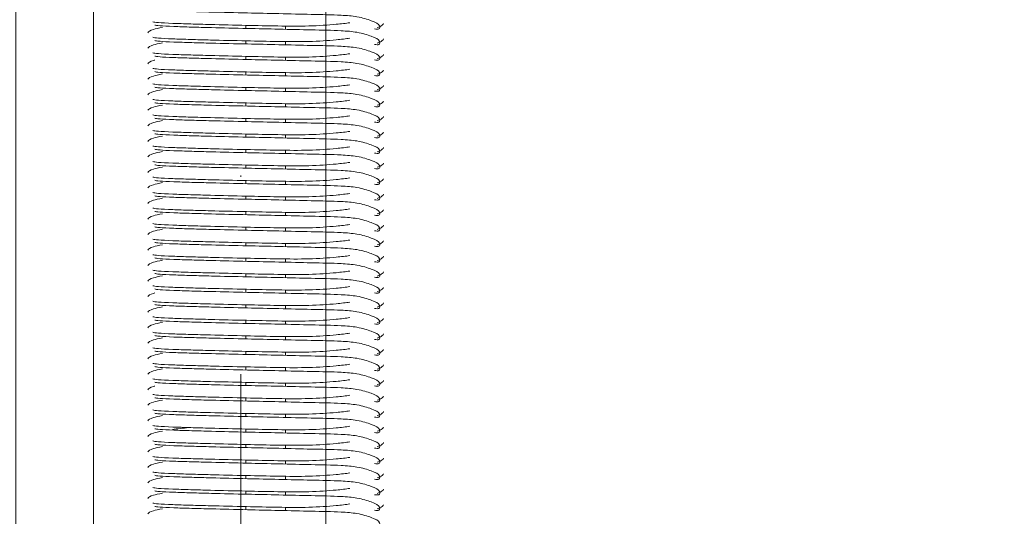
# Model space of a CAD drawing. Header units: millimetres. Extents: x 16720 to 74016, y 25810 to 81213.
# Tile 56 of 256: x 32332 to 32396, y 30620 to 30652. Entities that reach past the tile are written whole.
import ezdxf
from ezdxf import colors
from ezdxf.entities.mleader import LeaderData, LeaderLine
from ezdxf.math import Vec2, Vec3

# ---------------------------------------------------------------- set-up
doc = ezdxf.new("R2010")
doc.units = ezdxf.units.MM
doc.linetypes.add('DASHDOTX2', pattern=[50.8, 25.4, -12.7, 0, -12.7])
for name, color, linetype, lineweight in [('_OPISY', 110, 'Continuous', 9), ('_OŚ', 165, 'DASHDOTX2', 9), ('_STOLARKA', 150, 'Continuous', 18), ('_WIDOKOWE', 252, 'Continuous', 9), ('_WYMIAR', 151, 'Continuous', 9), ('_WYPOSAŻENIE', 157, 'Continuous', 5)]:
    doc.layers.add(name, color=color, linetype=linetype, lineweight=lineweight)
doc.styles.add('ROMANS', font='romans.shx', dxfattribs={"width": 0.8, "height": 17})

# ---------------------------------------------------------------- blocks, each defined once
blk = doc.blocks.new('rampa załadunkowa')
at = {"layer": '_WIDOKOWE'}
for points in [[(-100, 0), (100, 0), (100, -40), (-100, -40)], [(100, -40), (-100, -40), (-100, -285), (100, -285)]]:
    blk.add_lwpolyline(points, close=True, dxfattribs=at)
blk = doc.blocks.new('brama 3m')
at = {"layer": '_STOLARKA'}
blk.add_lwpolyline([(150, -5), (-150, -5), (-150, 0), (150, 0)], close=True, dxfattribs=at)
at = {"layer": '_WYPOSAŻENIE', "linetype": 'Continuous'}
for p, q in [((63.069, -14.83), (63.269, -14.83)), ((64.069, -14.83), (64.269, -14.83)), ((65.069, -14.83), (65.269, -14.83)), ((66.069, -14.83), (66.269, -14.83)), ((67.069, -14.83), (67.269, -14.83)), ((68.069, -14.83), (68.269, -14.83)), ((69.069, -14.83), (69.269, -14.83)), ((70.069, -14.83), (70.269, -14.83)), ((71.069, -14.83), (71.269, -14.83)), ((72.069, -14.83), (72.269, -14.83)), ((73.069, -14.83), (73.269, -14.83)), ((74.069, -14.83), (74.269, -14.83)), ((75.069, -14.83), (75.269, -14.83)), ((76.069, -14.83), (76.269, -14.83)), ((77.069, -14.83), (77.269, -14.83)), ((78.069, -14.83), (78.269, -14.83)), ((79.069, -14.83), (79.269, -14.83)), ((80.069, -14.83), (80.269, -14.83)), ((81.069, -14.83), (81.269, -14.83)), ((82.069, -14.83), (82.269, -14.83)), ((83.069, -14.83), (83.269, -14.83)), ((84.069, -14.83), (84.269, -14.83)), ((85.069, -14.83), (85.269, -14.83)), ((86.069, -14.83), (86.269, -14.83)), ((87.069, -14.83), (87.269, -14.83)), ((88.069, -14.83), (88.269, -14.83)), ((89.069, -14.83), (89.269, -14.83)), ((90.069, -14.83), (90.269, -14.83)), ((91.069, -14.83), (91.269, -14.83)), ((92.069, -14.83), (92.269, -14.83)), ((93.069, -14.83), (93.269, -14.83)), ((94.069, -14.83), (94.269, -14.83)), ((63.228, -17.37), (63.013, -17.37)), ((64.228, -17.37), (64.013, -17.37)), ((65.228, -17.37), (65.013, -17.37)), ((66.228, -17.37), (66.013, -17.37)), ((67.228, -17.37), (67.013, -17.37)), ((68.228, -17.37), (68.013, -17.37)), ((69.228, -17.37), (69.013, -17.37)), ((70.228, -17.37), (70.013, -17.37)), ((71.228, -17.37), (71.013, -17.37)), ((72.228, -17.37), (72.013, -17.37)), ((73.228, -17.37), (73.013, -17.37)), ((74.228, -17.37), (74.013, -17.37)), ((75.228, -17.37), (75.013, -17.37)), ((76.228, -17.37), (76.013, -17.37)), ((77.228, -17.37), (77.013, -17.37)), ((78.228, -17.37), (78.013, -17.37)), ((79.228, -17.37), (79.013, -17.37)), ((80.228, -17.37), (80.013, -17.37)), ((81.228, -17.37), (81.013, -17.37)), ((82.228, -17.37), (82.013, -17.37)), ((83.228, -17.37), (83.013, -17.37)), ((84.228, -17.37), (84.013, -17.37)), ((85.228, -17.37), (85.013, -17.37)), ((86.228, -17.37), (86.013, -17.37)), ((87.228, -17.37), (87.013, -17.37)), ((88.228, -17.37), (88.013, -17.37)), ((89.228, -17.37), (89.013, -17.37)), ((90.228, -17.37), (90.013, -17.37)), ((91.228, -17.37), (91.013, -17.37)), ((92.228, -17.37), (92.013, -17.37)), ((93.228, -17.37), (93.013, -17.37)), ((94.228, -17.37), (94.013, -17.37))]:
    blk.add_line(p, q, dxfattribs=at)
for points, knots in [([(62.794, -8.512), (62.869, -8.57), (62.974, -8.679), (63.091, -9.205), (63.135, -9.447)], [0, 0, 0, 0, 0.1038127, 0.1660918, 0.1660918, 0.1660918, 0.1660918]), ([(63.44, -21.526), (63.399, -21.259), (63.314, -20.497), (63.204, -18.965), (63.223, -16.938), (63.271, -14.705), (63.317, -12.773), (63.36, -11.185), (63.398, -9.993), (63.447, -9.053), (63.477, -8.909), (63.496, -8.839)], [0.2044578, 0.2044578, 0.2044578, 0.2044578, 0.2654214, 0.3635229, 0.4584069, 0.5482707, 0.6585292, 0.7285227, 0.8078598, 0.8993998, 1, 1, 1, 1]), ([(63.794, -8.512), (63.869, -8.57), (63.974, -8.679), (64.091, -9.205), (64.135, -9.447)], [0, 0, 0, 0, 0.1038127, 0.1660918, 0.1660918, 0.1660918, 0.1660918]), ([(64.44, -21.526), (64.399, -21.259), (64.314, -20.497), (64.204, -18.965), (64.223, -16.938), (64.271, -14.705), (64.317, -12.773), (64.36, -11.185), (64.398, -9.993), (64.447, -9.053), (64.477, -8.909), (64.496, -8.839)], [0.2044578, 0.2044578, 0.2044578, 0.2044578, 0.2654214, 0.3635229, 0.4584069, 0.5482707, 0.6585292, 0.7285227, 0.8078598, 0.8993998, 1, 1, 1, 1]), ([(64.794, -8.512), (64.869, -8.57), (64.974, -8.679), (65.091, -9.205), (65.135, -9.447)], [0, 0, 0, 0, 0.1038127, 0.1660918, 0.1660918, 0.1660918, 0.1660918]), ([(65.44, -21.526), (65.399, -21.259), (65.314, -20.497), (65.204, -18.965), (65.223, -16.938), (65.271, -14.705), (65.317, -12.773), (65.36, -11.185), (65.398, -9.993), (65.447, -9.053), (65.477, -8.909), (65.496, -8.839)], [0.2044578, 0.2044578, 0.2044578, 0.2044578, 0.2654214, 0.3635229, 0.4584069, 0.5482707, 0.6585292, 0.7285227, 0.8078598, 0.8993998, 1, 1, 1, 1]), ([(65.794, -8.512), (65.869, -8.57), (65.974, -8.679), (66.091, -9.205), (66.135, -9.447)], [0, 0, 0, 0, 0.1038127, 0.1660918, 0.1660918, 0.1660918, 0.1660918]), ([(66.44, -21.526), (66.399, -21.259), (66.314, -20.497), (66.204, -18.965), (66.223, -16.938), (66.271, -14.705), (66.317, -12.773), (66.36, -11.185), (66.398, -9.993), (66.447, -9.053), (66.477, -8.909), (66.496, -8.839)], [0.2044578, 0.2044578, 0.2044578, 0.2044578, 0.2654214, 0.3635229, 0.4584069, 0.5482707, 0.6585292, 0.7285227, 0.8078598, 0.8993998, 1, 1, 1, 1]), ([(66.794, -8.512), (66.869, -8.57), (66.974, -8.679), (67.091, -9.205), (67.135, -9.447)], [0, 0, 0, 0, 0.1038127, 0.1660918, 0.1660918, 0.1660918, 0.1660918]), ([(67.44, -21.526), (67.399, -21.259), (67.314, -20.497), (67.204, -18.965), (67.223, -16.938), (67.271, -14.705), (67.317, -12.773), (67.36, -11.185), (67.398, -9.993), (67.447, -9.053), (67.477, -8.909), (67.496, -8.839)], [0.2044578, 0.2044578, 0.2044578, 0.2044578, 0.2654214, 0.3635229, 0.4584069, 0.5482707, 0.6585292, 0.7285227, 0.8078598, 0.8993998, 1, 1, 1, 1]), ([(67.794, -8.512), (67.869, -8.57), (67.974, -8.679), (68.091, -9.205), (68.135, -9.447)], [0, 0, 0, 0, 0.1038127, 0.1660918, 0.1660918, 0.1660918, 0.1660918]), ([(68.44, -21.526), (68.399, -21.259), (68.314, -20.497), (68.204, -18.965), (68.223, -16.938), (68.271, -14.705), (68.317, -12.773), (68.36, -11.185), (68.398, -9.993), (68.447, -9.053), (68.477, -8.909), (68.496, -8.839)], [0.2044578, 0.2044578, 0.2044578, 0.2044578, 0.2654214, 0.3635229, 0.4584069, 0.5482707, 0.6585292, 0.7285227, 0.8078598, 0.8993998, 1, 1, 1, 1]), ([(68.794, -8.512), (68.869, -8.57), (68.974, -8.679), (69.091, -9.205), (69.135, -9.447)], [0, 0, 0, 0, 0.1038127, 0.1660918, 0.1660918, 0.1660918, 0.1660918]), ([(69.44, -21.526), (69.399, -21.259), (69.314, -20.497), (69.204, -18.965), (69.223, -16.938), (69.271, -14.705), (69.317, -12.773), (69.36, -11.185), (69.398, -9.993), (69.447, -9.053), (69.477, -8.909), (69.496, -8.839)], [0.2044578, 0.2044578, 0.2044578, 0.2044578, 0.2654214, 0.3635229, 0.4584069, 0.5482707, 0.6585292, 0.7285227, 0.8078598, 0.8993998, 1, 1, 1, 1]), ([(69.794, -8.512), (69.869, -8.57), (69.974, -8.679), (70.091, -9.205), (70.135, -9.447)], [0, 0, 0, 0, 0.1038127, 0.1660918, 0.1660918, 0.1660918, 0.1660918]), ([(70.44, -21.526), (70.399, -21.259), (70.314, -20.497), (70.204, -18.965), (70.223, -16.938), (70.271, -14.705), (70.317, -12.773), (70.36, -11.185), (70.398, -9.993), (70.447, -9.053), (70.477, -8.909), (70.496, -8.839)], [0.2044578, 0.2044578, 0.2044578, 0.2044578, 0.2654214, 0.3635229, 0.4584069, 0.5482707, 0.6585292, 0.7285227, 0.8078598, 0.8993998, 1, 1, 1, 1]), ([(70.794, -8.512), (70.869, -8.57), (70.943, -8.647), (71.023, -8.932), (71.033, -8.967)], [0, 0, 0, 0, 0.1038127, 0.1172107, 0.1172107, 0.1172107, 0.1172107]), ([(71.44, -21.526), (71.399, -21.259), (71.314, -20.497), (71.204, -18.965), (71.223, -16.938), (71.271, -14.705), (71.317, -12.773), (71.36, -11.185), (71.398, -9.993), (71.447, -9.053), (71.477, -8.909), (71.496, -8.839)], [0.2044578, 0.2044578, 0.2044578, 0.2044578, 0.2654214, 0.3635229, 0.4584069, 0.5482707, 0.6585292, 0.7285227, 0.8078598, 0.8993998, 1, 1, 1, 1]), ([(71.794, -8.512), (71.869, -8.57), (71.974, -8.679), (72.091, -9.205), (72.135, -9.447)], [0, 0, 0, 0, 0.1038127, 0.1660918, 0.1660918, 0.1660918, 0.1660918]), ([(72.44, -21.526), (72.399, -21.259), (72.314, -20.497), (72.204, -18.965), (72.223, -16.938), (72.271, -14.705), (72.317, -12.773), (72.36, -11.185), (72.398, -9.993), (72.447, -9.053), (72.477, -8.909), (72.496, -8.839)], [0.2044578, 0.2044578, 0.2044578, 0.2044578, 0.2654214, 0.3635229, 0.4584069, 0.5482707, 0.6585292, 0.7285227, 0.8078598, 0.8993998, 1, 1, 1, 1]), ([(72.794, -8.512), (72.869, -8.57), (72.974, -8.679), (73.091, -9.205), (73.135, -9.447)], [0, 0, 0, 0, 0.1038127, 0.1660918, 0.1660918, 0.1660918, 0.1660918]), ([(73.44, -21.526), (73.399, -21.259), (73.314, -20.497), (73.204, -18.965), (73.223, -16.938), (73.271, -14.705), (73.317, -12.773), (73.36, -11.185), (73.398, -9.993), (73.447, -9.053), (73.477, -8.909), (73.496, -8.839)], [0.2044578, 0.2044578, 0.2044578, 0.2044578, 0.2654214, 0.3635229, 0.4584069, 0.5482707, 0.6585292, 0.7285227, 0.8078598, 0.8993998, 1, 1, 1, 1]), ([(73.794, -8.512), (73.869, -8.57), (73.974, -8.679), (74.091, -9.205), (74.135, -9.447)], [0, 0, 0, 0, 0.1038127, 0.1660918, 0.1660918, 0.1660918, 0.1660918]), ([(74.44, -21.526), (74.399, -21.259), (74.314, -20.497), (74.204, -18.965), (74.223, -16.938), (74.271, -14.705), (74.317, -12.773), (74.36, -11.185), (74.398, -9.993), (74.447, -9.053), (74.477, -8.909), (74.496, -8.839)], [0.2044578, 0.2044578, 0.2044578, 0.2044578, 0.2654214, 0.3635229, 0.4584069, 0.5482707, 0.6585292, 0.7285227, 0.8078598, 0.8993998, 1, 1, 1, 1]), ([(74.794, -8.512), (74.869, -8.57), (74.974, -8.679), (75.091, -9.205), (75.135, -9.447)], [0, 0, 0, 0, 0.1038127, 0.1660918, 0.1660918, 0.1660918, 0.1660918]), ([(75.44, -21.526), (75.399, -21.259), (75.314, -20.497), (75.204, -18.965), (75.223, -16.938), (75.271, -14.705), (75.317, -12.773), (75.36, -11.185), (75.398, -9.993), (75.447, -9.053), (75.477, -8.909), (75.496, -8.839)], [0.2044578, 0.2044578, 0.2044578, 0.2044578, 0.2654214, 0.3635229, 0.4584069, 0.5482707, 0.6585292, 0.7285227, 0.8078598, 0.8993998, 1, 1, 1, 1]), ([(75.794, -8.512), (75.869, -8.57), (75.974, -8.679), (76.091, -9.205), (76.135, -9.447)], [0, 0, 0, 0, 0.1038127, 0.1660918, 0.1660918, 0.1660918, 0.1660918]), ([(76.44, -21.526), (76.399, -21.259), (76.314, -20.497), (76.204, -18.965), (76.223, -16.938), (76.271, -14.705), (76.317, -12.773), (76.36, -11.185), (76.398, -9.993), (76.447, -9.053), (76.477, -8.909), (76.496, -8.839)], [0.2044578, 0.2044578, 0.2044578, 0.2044578, 0.2654214, 0.3635229, 0.4584069, 0.5482707, 0.6585292, 0.7285227, 0.8078598, 0.8993998, 1, 1, 1, 1]), ([(76.794, -8.512), (76.869, -8.57), (76.943, -8.647), (77.023, -8.932), (77.033, -8.967)], [0, 0, 0, 0, 0.1038127, 0.1172107, 0.1172107, 0.1172107, 0.1172107]), ([(77.44, -21.526), (77.399, -21.259), (77.314, -20.497), (77.204, -18.965), (77.223, -16.938), (77.271, -14.705), (77.317, -12.773), (77.36, -11.185), (77.398, -9.993), (77.447, -9.053), (77.477, -8.909), (77.496, -8.839)], [0.2044578, 0.2044578, 0.2044578, 0.2044578, 0.2654214, 0.3635229, 0.4584069, 0.5482707, 0.6585292, 0.7285227, 0.8078598, 0.8993998, 1, 1, 1, 1]), ([(77.794, -8.512), (77.869, -8.57), (77.974, -8.679), (78.091, -9.205), (78.135, -9.447)], [0, 0, 0, 0, 0.1038127, 0.1660918, 0.1660918, 0.1660918, 0.1660918]), ([(78.44, -21.526), (78.399, -21.259), (78.314, -20.497), (78.204, -18.965), (78.223, -16.938), (78.271, -14.705), (78.317, -12.773), (78.36, -11.185), (78.398, -9.993), (78.447, -9.053), (78.477, -8.909), (78.496, -8.839)], [0.2044578, 0.2044578, 0.2044578, 0.2044578, 0.2654214, 0.3635229, 0.4584069, 0.5482707, 0.6585292, 0.7285227, 0.8078598, 0.8993998, 1, 1, 1, 1]), ([(78.794, -8.512), (78.869, -8.57), (78.974, -8.679), (79.091, -9.205), (79.135, -9.447)], [0, 0, 0, 0, 0.1038127, 0.1660918, 0.1660918, 0.1660918, 0.1660918]), ([(79.44, -21.526), (79.399, -21.259), (79.314, -20.497), (79.204, -18.965), (79.223, -16.938), (79.271, -14.705), (79.317, -12.773), (79.36, -11.185), (79.398, -9.993), (79.447, -9.053), (79.477, -8.909), (79.496, -8.839)], [0.2044578, 0.2044578, 0.2044578, 0.2044578, 0.2654214, 0.3635229, 0.4584069, 0.5482707, 0.6585292, 0.7285227, 0.8078598, 0.8993998, 1, 1, 1, 1]), ([(79.794, -8.512), (79.869, -8.57), (79.974, -8.679), (80.091, -9.205), (80.135, -9.447)], [0, 0, 0, 0, 0.1038127, 0.1660918, 0.1660918, 0.1660918, 0.1660918]), ([(80.44, -21.526), (80.399, -21.259), (80.314, -20.497), (80.204, -18.965), (80.223, -16.938), (80.271, -14.705), (80.317, -12.773), (80.36, -11.185), (80.398, -9.993), (80.447, -9.053), (80.477, -8.909), (80.496, -8.839)], [0.2044578, 0.2044578, 0.2044578, 0.2044578, 0.2654214, 0.3635229, 0.4584069, 0.5482707, 0.6585292, 0.7285227, 0.8078598, 0.8993998, 1, 1, 1, 1]), ([(80.794, -8.512), (80.869, -8.57), (80.974, -8.679), (81.091, -9.205), (81.135, -9.447)], [0, 0, 0, 0, 0.1038127, 0.1660918, 0.1660918, 0.1660918, 0.1660918]), ([(81.44, -21.526), (81.399, -21.259), (81.314, -20.497), (81.204, -18.965), (81.223, -16.938), (81.271, -14.705), (81.317, -12.773), (81.36, -11.185), (81.398, -9.993), (81.447, -9.053), (81.477, -8.909), (81.496, -8.839)], [0.2044578, 0.2044578, 0.2044578, 0.2044578, 0.2654214, 0.3635229, 0.4584069, 0.5482707, 0.6585292, 0.7285227, 0.8078598, 0.8993998, 1, 1, 1, 1]), ([(81.794, -8.512), (81.869, -8.57), (81.974, -8.679), (82.091, -9.205), (82.135, -9.447)], [0, 0, 0, 0, 0.1038127, 0.1660918, 0.1660918, 0.1660918, 0.1660918]), ([(82.44, -21.526), (82.399, -21.259), (82.314, -20.497), (82.204, -18.965), (82.223, -16.938), (82.271, -14.705), (82.317, -12.773), (82.36, -11.185), (82.398, -9.993), (82.447, -9.053), (82.477, -8.909), (82.496, -8.839)], [0.2044578, 0.2044578, 0.2044578, 0.2044578, 0.2654214, 0.3635229, 0.4584069, 0.5482707, 0.6585292, 0.7285227, 0.8078598, 0.8993998, 1, 1, 1, 1]), ([(82.794, -8.512), (82.869, -8.57), (82.974, -8.679), (83.091, -9.205), (83.135, -9.447)], [0, 0, 0, 0, 0.1038127, 0.1660918, 0.1660918, 0.1660918, 0.1660918]), ([(83.44, -21.526), (83.399, -21.259), (83.314, -20.497), (83.204, -18.965), (83.223, -16.938), (83.271, -14.705), (83.317, -12.773), (83.36, -11.185), (83.398, -9.993), (83.447, -9.053), (83.477, -8.909), (83.496, -8.839)], [0.2044578, 0.2044578, 0.2044578, 0.2044578, 0.2654214, 0.3635229, 0.4584069, 0.5482707, 0.6585292, 0.7285227, 0.8078598, 0.8993998, 1, 1, 1, 1]), ([(83.794, -8.512), (83.869, -8.57), (83.974, -8.679), (84.091, -9.205), (84.135, -9.447)], [0, 0, 0, 0, 0.1038127, 0.1660918, 0.1660918, 0.1660918, 0.1660918]), ([(84.44, -21.526), (84.399, -21.259), (84.314, -20.497), (84.204, -18.965), (84.223, -16.938), (84.271, -14.705), (84.317, -12.773), (84.36, -11.185), (84.398, -9.993), (84.447, -9.053), (84.477, -8.909), (84.496, -8.839)], [0.2044578, 0.2044578, 0.2044578, 0.2044578, 0.2654214, 0.3635229, 0.4584069, 0.5482707, 0.6585292, 0.7285227, 0.8078598, 0.8993998, 1, 1, 1, 1]), ([(84.794, -8.512), (84.869, -8.57), (84.974, -8.679), (85.091, -9.205), (85.135, -9.447)], [0, 0, 0, 0, 0.1038127, 0.1660918, 0.1660918, 0.1660918, 0.1660918]), ([(85.44, -21.526), (85.399, -21.259), (85.314, -20.497), (85.204, -18.965), (85.223, -16.938), (85.271, -14.705), (85.317, -12.773), (85.36, -11.185), (85.398, -9.993), (85.447, -9.053), (85.477, -8.909), (85.496, -8.839)], [0.2044578, 0.2044578, 0.2044578, 0.2044578, 0.2654214, 0.3635229, 0.4584069, 0.5482707, 0.6585292, 0.7285227, 0.8078598, 0.8993998, 1, 1, 1, 1]), ([(85.794, -8.512), (85.869, -8.57), (85.974, -8.679), (86.091, -9.205), (86.135, -9.447)], [0, 0, 0, 0, 0.1038127, 0.1660918, 0.1660918, 0.1660918, 0.1660918]), ([(86.44, -21.526), (86.399, -21.259), (86.314, -20.497), (86.204, -18.965), (86.223, -16.938), (86.271, -14.705), (86.317, -12.773), (86.36, -11.185), (86.398, -9.993), (86.447, -9.053), (86.477, -8.909), (86.496, -8.839)], [0.2044578, 0.2044578, 0.2044578, 0.2044578, 0.2654214, 0.3635229, 0.4584069, 0.5482707, 0.6585292, 0.7285227, 0.8078598, 0.8993998, 1, 1, 1, 1]), ([(86.794, -8.512), (86.869, -8.57), (86.974, -8.679), (87.091, -9.205), (87.135, -9.447)], [0, 0, 0, 0, 0.1038127, 0.1660918, 0.1660918, 0.1660918, 0.1660918]), ([(87.44, -21.526), (87.399, -21.259), (87.314, -20.497), (87.204, -18.965), (87.223, -16.938), (87.271, -14.705), (87.317, -12.773), (87.36, -11.185), (87.398, -9.993), (87.447, -9.053), (87.477, -8.909), (87.496, -8.839)], [0.2044578, 0.2044578, 0.2044578, 0.2044578, 0.2654214, 0.3635229, 0.4584069, 0.5482707, 0.6585292, 0.7285227, 0.8078598, 0.8993998, 1, 1, 1, 1]), ([(87.794, -8.512), (87.869, -8.57), (87.974, -8.679), (88.091, -9.205), (88.135, -9.447)], [0, 0, 0, 0, 0.1038127, 0.1660918, 0.1660918, 0.1660918, 0.1660918]), ([(88.44, -21.526), (88.399, -21.259), (88.314, -20.497), (88.204, -18.965), (88.223, -16.938), (88.271, -14.705), (88.317, -12.773), (88.36, -11.185), (88.398, -9.993), (88.447, -9.053), (88.477, -8.909), (88.496, -8.839)], [0.2044578, 0.2044578, 0.2044578, 0.2044578, 0.2654214, 0.3635229, 0.4584069, 0.5482707, 0.6585292, 0.7285227, 0.8078598, 0.8993998, 1, 1, 1, 1]), ([(88.794, -8.512), (88.869, -8.57), (88.974, -8.679), (89.091, -9.205), (89.135, -9.447)], [0, 0, 0, 0, 0.1038127, 0.1660918, 0.1660918, 0.1660918, 0.1660918]), ([(89.44, -21.526), (89.399, -21.259), (89.314, -20.497), (89.204, -18.965), (89.223, -16.938), (89.271, -14.705), (89.317, -12.773), (89.36, -11.185), (89.398, -9.993), (89.447, -9.053), (89.477, -8.909), (89.496, -8.839)], [0.2044578, 0.2044578, 0.2044578, 0.2044578, 0.2654214, 0.3635229, 0.4584069, 0.5482707, 0.6585292, 0.7285227, 0.8078598, 0.8993998, 1, 1, 1, 1]), ([(89.794, -8.512), (89.869, -8.57), (89.974, -8.679), (90.091, -9.205), (90.135, -9.447)], [0, 0, 0, 0, 0.1038127, 0.1660918, 0.1660918, 0.1660918, 0.1660918]), ([(90.44, -21.526), (90.399, -21.259), (90.314, -20.497), (90.204, -18.965), (90.223, -16.938), (90.271, -14.705), (90.317, -12.773), (90.36, -11.185), (90.398, -9.993), (90.447, -9.053), (90.477, -8.909), (90.496, -8.839)], [0.2044578, 0.2044578, 0.2044578, 0.2044578, 0.2654214, 0.3635229, 0.4584069, 0.5482707, 0.6585292, 0.7285227, 0.8078598, 0.8993998, 1, 1, 1, 1]), ([(90.794, -8.512), (90.869, -8.57), (90.974, -8.679), (91.091, -9.205), (91.135, -9.447)], [0, 0, 0, 0, 0.1038127, 0.1660918, 0.1660918, 0.1660918, 0.1660918]), ([(91.44, -21.526), (91.399, -21.259), (91.314, -20.497), (91.204, -18.965), (91.223, -16.938), (91.271, -14.705), (91.317, -12.773), (91.36, -11.185), (91.398, -9.993), (91.447, -9.053), (91.477, -8.909), (91.496, -8.839)], [0.2044578, 0.2044578, 0.2044578, 0.2044578, 0.2654214, 0.3635229, 0.4584069, 0.5482707, 0.6585292, 0.7285227, 0.8078598, 0.8993998, 1, 1, 1, 1]), ([(91.794, -8.512), (91.869, -8.57), (91.943, -8.647), (92.023, -8.932), (92.033, -8.967)], [0, 0, 0, 0, 0.1038127, 0.1172107, 0.1172107, 0.1172107, 0.1172107]), ([(92.44, -21.526), (92.399, -21.259), (92.314, -20.497), (92.204, -18.965), (92.223, -16.938), (92.271, -14.705), (92.317, -12.773), (92.36, -11.185), (92.398, -9.993), (92.447, -9.053), (92.477, -8.909), (92.496, -8.839)], [0.2044578, 0.2044578, 0.2044578, 0.2044578, 0.2654214, 0.3635229, 0.4584069, 0.5482707, 0.6585292, 0.7285227, 0.8078598, 0.8993998, 1, 1, 1, 1]), ([(92.794, -8.512), (92.869, -8.57), (92.974, -8.679), (93.091, -9.205), (93.135, -9.447)], [0, 0, 0, 0, 0.1038127, 0.1660918, 0.1660918, 0.1660918, 0.1660918]), ([(93.44, -21.526), (93.399, -21.259), (93.314, -20.497), (93.204, -18.965), (93.223, -16.938), (93.271, -14.705), (93.317, -12.773), (93.36, -11.185), (93.398, -9.993), (93.447, -9.053), (93.477, -8.909), (93.496, -8.839)], [0.2044578, 0.2044578, 0.2044578, 0.2044578, 0.2654214, 0.3635229, 0.4584069, 0.5482707, 0.6585292, 0.7285227, 0.8078598, 0.8993998, 1, 1, 1, 1]), ([(93.794, -8.512), (93.869, -8.57), (93.974, -8.679), (94.091, -9.205), (94.135, -9.447)], [0, 0, 0, 0, 0.1038127, 0.1660918, 0.1660918, 0.1660918, 0.1660918]), ([(94.44, -21.526), (94.399, -21.259), (94.314, -20.497), (94.204, -18.965), (94.223, -16.938), (94.271, -14.705), (94.317, -12.773), (94.36, -11.185), (94.398, -9.993), (94.447, -9.053), (94.477, -8.909), (94.496, -8.839)], [0.2044578, 0.2044578, 0.2044578, 0.2044578, 0.2654214, 0.3635229, 0.4584069, 0.5482707, 0.6585292, 0.7285227, 0.8078598, 0.8993998, 1, 1, 1, 1]), ([(63.286, -8.963), (63.269, -9.02), (63.242, -9.148), (63.195, -10.063), (63.158, -11.243), (63.116, -12.824), (63.069, -14.767), (63.024, -17.005), (62.968, -19.127), (62.947, -20.722), (62.843, -22.077), (62.548, -23.004), (62.321, -23.495), (61.986, -23.44), (62.02, -23.237), (62.038, -23.112)], [0.0012472, 0.0012472, 0.0012472, 0.0012472, 0.0974026, 0.1862933, 0.2634889, 0.3317397, 0.4390534, 0.5275024, 0.6217193, 0.7212039, 0.7786993, 0.8456033, 0.9199707, 0.9597928, 1, 1, 1, 1]), ([(64.286, -8.963), (64.269, -9.02), (64.242, -9.148), (64.195, -10.063), (64.158, -11.243), (64.116, -12.824), (64.069, -14.767), (64.024, -17.005), (63.968, -19.127), (63.947, -20.722), (63.843, -22.077), (63.548, -23.004), (63.321, -23.495), (62.986, -23.44), (63.02, -23.237), (63.038, -23.112)], [0.0012472, 0.0012472, 0.0012472, 0.0012472, 0.0974026, 0.1862933, 0.2634889, 0.3317397, 0.4390534, 0.5275024, 0.6217193, 0.7212039, 0.7786993, 0.8456033, 0.9199707, 0.9597928, 1, 1, 1, 1]), ([(65.286, -8.963), (65.269, -9.02), (65.242, -9.148), (65.195, -10.063), (65.158, -11.243), (65.116, -12.824), (65.069, -14.767), (65.024, -17.005), (64.968, -19.127), (64.947, -20.722), (64.843, -22.077), (64.548, -23.004), (64.321, -23.495), (63.986, -23.44), (64.02, -23.237), (64.038, -23.112)], [0.0012472, 0.0012472, 0.0012472, 0.0012472, 0.0974026, 0.1862933, 0.2634889, 0.3317397, 0.4390534, 0.5275024, 0.6217193, 0.7212039, 0.7786993, 0.8456033, 0.9199707, 0.9597928, 1, 1, 1, 1]), ([(66.286, -8.963), (66.269, -9.02), (66.242, -9.148), (66.195, -10.063), (66.158, -11.243), (66.116, -12.824), (66.069, -14.767), (66.024, -17.005), (65.968, -19.127), (65.947, -20.722), (65.843, -22.077), (65.548, -23.004), (65.321, -23.495), (64.986, -23.44), (65.02, -23.237), (65.038, -23.112)], [0.0012472, 0.0012472, 0.0012472, 0.0012472, 0.0974026, 0.1862933, 0.2634889, 0.3317397, 0.4390534, 0.5275024, 0.6217193, 0.7212039, 0.7786993, 0.8456033, 0.9199707, 0.9597928, 1, 1, 1, 1]), ([(67.286, -8.963), (67.269, -9.02), (67.242, -9.148), (67.195, -10.063), (67.158, -11.243), (67.116, -12.824), (67.069, -14.767), (67.024, -17.005), (66.968, -19.127), (66.947, -20.722), (66.843, -22.077), (66.548, -23.004), (66.321, -23.495), (65.986, -23.44), (66.02, -23.237), (66.038, -23.112)], [0.0012472, 0.0012472, 0.0012472, 0.0012472, 0.0974026, 0.1862933, 0.2634889, 0.3317397, 0.4390534, 0.5275024, 0.6217193, 0.7212039, 0.7786993, 0.8456033, 0.9199707, 0.9597928, 1, 1, 1, 1]), ([(68.286, -8.963), (68.269, -9.02), (68.242, -9.148), (68.195, -10.063), (68.158, -11.243), (68.116, -12.824), (68.069, -14.767), (68.024, -17.005), (67.968, -19.127), (67.947, -20.722), (67.843, -22.077), (67.548, -23.004), (67.321, -23.495), (66.986, -23.44), (67.02, -23.237), (67.038, -23.112)], [0.0012472, 0.0012472, 0.0012472, 0.0012472, 0.0974026, 0.1862933, 0.2634889, 0.3317397, 0.4390534, 0.5275024, 0.6217193, 0.7212039, 0.7786993, 0.8456033, 0.9199707, 0.9597928, 1, 1, 1, 1]), ([(69.286, -8.963), (69.269, -9.02), (69.242, -9.148), (69.195, -10.063), (69.158, -11.243), (69.116, -12.824), (69.069, -14.767), (69.024, -17.005), (68.968, -19.127), (68.947, -20.722), (68.843, -22.077), (68.548, -23.004), (68.321, -23.495), (67.986, -23.44), (68.02, -23.237), (68.038, -23.112)], [0.0012472, 0.0012472, 0.0012472, 0.0012472, 0.0974026, 0.1862933, 0.2634889, 0.3317397, 0.4390534, 0.5275024, 0.6217193, 0.7212039, 0.7786993, 0.8456033, 0.9199707, 0.9597928, 1, 1, 1, 1]), ([(70.286, -8.963), (70.269, -9.02), (70.242, -9.148), (70.195, -10.063), (70.158, -11.243), (70.116, -12.824), (70.069, -14.767), (70.024, -17.005), (69.968, -19.127), (69.947, -20.722), (69.843, -22.077), (69.548, -23.004), (69.321, -23.495), (68.986, -23.44), (69.02, -23.237), (69.038, -23.112)], [0.0012472, 0.0012472, 0.0012472, 0.0012472, 0.0974026, 0.1862933, 0.2634889, 0.3317397, 0.4390534, 0.5275024, 0.6217193, 0.7212039, 0.7786993, 0.8456033, 0.9199707, 0.9597928, 1, 1, 1, 1]), ([(71.286, -8.963), (71.269, -9.02), (71.242, -9.148), (71.195, -10.063), (71.158, -11.243), (71.116, -12.824), (71.069, -14.767), (71.024, -17.005), (70.968, -19.127), (70.947, -20.722), (70.843, -22.077), (70.548, -23.004), (70.321, -23.495), (69.986, -23.44), (70.02, -23.237), (70.038, -23.112)], [0.0012472, 0.0012472, 0.0012472, 0.0012472, 0.0974026, 0.1862933, 0.2634889, 0.3317397, 0.4390534, 0.5275024, 0.6217193, 0.7212039, 0.7786993, 0.8456033, 0.9199707, 0.9597928, 1, 1, 1, 1]), ([(72.286, -8.963), (72.269, -9.02), (72.242, -9.148), (72.195, -10.063), (72.158, -11.243), (72.116, -12.824), (72.069, -14.767), (72.024, -17.005), (71.968, -19.127), (71.947, -20.722), (71.843, -22.077), (71.548, -23.004), (71.321, -23.495), (70.986, -23.44), (71.02, -23.237), (71.038, -23.112)], [0.0012472, 0.0012472, 0.0012472, 0.0012472, 0.0974026, 0.1862933, 0.2634889, 0.3317397, 0.4390534, 0.5275024, 0.6217193, 0.7212039, 0.7786993, 0.8456033, 0.9199707, 0.9597928, 1, 1, 1, 1]), ([(73.286, -8.963), (73.269, -9.02), (73.242, -9.148), (73.195, -10.063), (73.158, -11.243), (73.116, -12.824), (73.069, -14.767), (73.024, -17.005), (72.968, -19.127), (72.947, -20.722), (72.843, -22.077), (72.548, -23.004), (72.321, -23.495), (71.986, -23.44), (72.02, -23.237), (72.038, -23.112)], [0.0012472, 0.0012472, 0.0012472, 0.0012472, 0.0974026, 0.1862933, 0.2634889, 0.3317397, 0.4390534, 0.5275024, 0.6217193, 0.7212039, 0.7786993, 0.8456033, 0.9199707, 0.9597928, 1, 1, 1, 1]), ([(74.286, -8.963), (74.269, -9.02), (74.242, -9.148), (74.195, -10.063), (74.158, -11.243), (74.116, -12.824), (74.069, -14.767), (74.024, -17.005), (73.968, -19.127), (73.947, -20.722), (73.843, -22.077), (73.548, -23.004), (73.321, -23.495), (72.986, -23.44), (73.02, -23.237), (73.038, -23.112)], [0.0012472, 0.0012472, 0.0012472, 0.0012472, 0.0974026, 0.1862933, 0.2634889, 0.3317397, 0.4390534, 0.5275024, 0.6217193, 0.7212039, 0.7786993, 0.8456033, 0.9199707, 0.9597928, 1, 1, 1, 1]), ([(75.286, -8.963), (75.269, -9.02), (75.242, -9.148), (75.195, -10.063), (75.158, -11.243), (75.116, -12.824), (75.069, -14.767), (75.024, -17.005), (74.968, -19.127), (74.947, -20.722), (74.843, -22.077), (74.548, -23.004), (74.321, -23.495), (73.986, -23.44), (74.02, -23.237), (74.038, -23.112)], [0.0012472, 0.0012472, 0.0012472, 0.0012472, 0.0974026, 0.1862933, 0.2634889, 0.3317397, 0.4390534, 0.5275024, 0.6217193, 0.7212039, 0.7786993, 0.8456033, 0.9199707, 0.9597928, 1, 1, 1, 1]), ([(76.286, -8.963), (76.269, -9.02), (76.242, -9.148), (76.195, -10.063), (76.158, -11.243), (76.116, -12.824), (76.069, -14.767), (76.024, -17.005), (75.968, -19.127), (75.947, -20.722), (75.843, -22.077), (75.548, -23.004), (75.321, -23.495), (74.986, -23.44), (75.02, -23.237), (75.038, -23.112)], [0.0012472, 0.0012472, 0.0012472, 0.0012472, 0.0974026, 0.1862933, 0.2634889, 0.3317397, 0.4390534, 0.5275024, 0.6217193, 0.7212039, 0.7786993, 0.8456033, 0.9199707, 0.9597928, 1, 1, 1, 1]), ([(77.286, -8.963), (77.269, -9.02), (77.242, -9.148), (77.195, -10.063), (77.158, -11.243), (77.116, -12.824), (77.069, -14.767), (77.024, -17.005), (76.968, -19.127), (76.947, -20.722), (76.843, -22.077), (76.548, -23.004), (76.321, -23.495), (75.986, -23.44), (76.02, -23.237), (76.038, -23.112)], [0.0012472, 0.0012472, 0.0012472, 0.0012472, 0.0974026, 0.1862933, 0.2634889, 0.3317397, 0.4390534, 0.5275024, 0.6217193, 0.7212039, 0.7786993, 0.8456033, 0.9199707, 0.9597928, 1, 1, 1, 1]), ([(78.286, -8.963), (78.269, -9.02), (78.242, -9.148), (78.195, -10.063), (78.158, -11.243), (78.116, -12.824), (78.069, -14.767), (78.024, -17.005), (77.968, -19.127), (77.947, -20.722), (77.843, -22.077), (77.548, -23.004), (77.321, -23.495), (76.986, -23.44), (77.02, -23.237), (77.038, -23.112)], [0.0012472, 0.0012472, 0.0012472, 0.0012472, 0.0974026, 0.1862933, 0.2634889, 0.3317397, 0.4390534, 0.5275024, 0.6217193, 0.7212039, 0.7786993, 0.8456033, 0.9199707, 0.9597928, 1, 1, 1, 1]), ([(79.286, -8.963), (79.269, -9.02), (79.242, -9.148), (79.195, -10.063), (79.158, -11.243), (79.116, -12.824), (79.069, -14.767), (79.024, -17.005), (78.968, -19.127), (78.947, -20.722), (78.843, -22.077), (78.548, -23.004), (78.321, -23.495), (77.986, -23.44), (78.02, -23.237), (78.038, -23.112)], [0.0012472, 0.0012472, 0.0012472, 0.0012472, 0.0974026, 0.1862933, 0.2634889, 0.3317397, 0.4390534, 0.5275024, 0.6217193, 0.7212039, 0.7786993, 0.8456033, 0.9199707, 0.9597928, 1, 1, 1, 1]), ([(80.286, -8.963), (80.269, -9.02), (80.242, -9.148), (80.195, -10.063), (80.158, -11.243), (80.116, -12.824), (80.069, -14.767), (80.024, -17.005), (79.968, -19.127), (79.947, -20.722), (79.843, -22.077), (79.548, -23.004), (79.321, -23.495), (78.986, -23.44), (79.02, -23.237), (79.038, -23.112)], [0.0012472, 0.0012472, 0.0012472, 0.0012472, 0.0974026, 0.1862933, 0.2634889, 0.3317397, 0.4390534, 0.5275024, 0.6217193, 0.7212039, 0.7786993, 0.8456033, 0.9199707, 0.9597928, 1, 1, 1, 1]), ([(81.286, -8.963), (81.269, -9.02), (81.242, -9.148), (81.195, -10.063), (81.158, -11.243), (81.116, -12.824), (81.069, -14.767), (81.024, -17.005), (80.968, -19.127), (80.947, -20.722), (80.843, -22.077), (80.548, -23.004), (80.321, -23.495), (79.986, -23.44), (80.02, -23.237), (80.038, -23.112)], [0.0012472, 0.0012472, 0.0012472, 0.0012472, 0.0974026, 0.1862933, 0.2634889, 0.3317397, 0.4390534, 0.5275024, 0.6217193, 0.7212039, 0.7786993, 0.8456033, 0.9199707, 0.9597928, 1, 1, 1, 1]), ([(82.286, -8.963), (82.269, -9.02), (82.242, -9.148), (82.195, -10.063), (82.158, -11.243), (82.116, -12.824), (82.069, -14.767), (82.024, -17.005), (81.968, -19.127), (81.947, -20.722), (81.843, -22.077), (81.548, -23.004), (81.321, -23.495), (80.986, -23.44), (81.02, -23.237), (81.038, -23.112)], [0.0012472, 0.0012472, 0.0012472, 0.0012472, 0.0974026, 0.1862933, 0.2634889, 0.3317397, 0.4390534, 0.5275024, 0.6217193, 0.7212039, 0.7786993, 0.8456033, 0.9199707, 0.9597928, 1, 1, 1, 1]), ([(83.286, -8.963), (83.269, -9.02), (83.242, -9.148), (83.195, -10.063), (83.158, -11.243), (83.116, -12.824), (83.069, -14.767), (83.024, -17.005), (82.968, -19.127), (82.947, -20.722), (82.843, -22.077), (82.548, -23.004), (82.321, -23.495), (81.986, -23.44), (82.02, -23.237), (82.038, -23.112)], [0.0012472, 0.0012472, 0.0012472, 0.0012472, 0.0974026, 0.1862933, 0.2634889, 0.3317397, 0.4390534, 0.5275024, 0.6217193, 0.7212039, 0.7786993, 0.8456033, 0.9199707, 0.9597928, 1, 1, 1, 1]), ([(84.286, -8.963), (84.269, -9.02), (84.242, -9.148), (84.195, -10.063), (84.158, -11.243), (84.116, -12.824), (84.069, -14.767), (84.024, -17.005), (83.968, -19.127), (83.947, -20.722), (83.843, -22.077), (83.548, -23.004), (83.321, -23.495), (82.986, -23.44), (83.02, -23.237), (83.038, -23.112)], [0.0012472, 0.0012472, 0.0012472, 0.0012472, 0.0974026, 0.1862933, 0.2634889, 0.3317397, 0.4390534, 0.5275024, 0.6217193, 0.7212039, 0.7786993, 0.8456033, 0.9199707, 0.9597928, 1, 1, 1, 1]), ([(85.286, -8.963), (85.269, -9.02), (85.242, -9.148), (85.195, -10.063), (85.158, -11.243), (85.116, -12.824), (85.069, -14.767), (85.024, -17.005), (84.968, -19.127), (84.947, -20.722), (84.843, -22.077), (84.548, -23.004), (84.321, -23.495), (83.986, -23.44), (84.02, -23.237), (84.038, -23.112)], [0.0012472, 0.0012472, 0.0012472, 0.0012472, 0.0974026, 0.1862933, 0.2634889, 0.3317397, 0.4390534, 0.5275024, 0.6217193, 0.7212039, 0.7786993, 0.8456033, 0.9199707, 0.9597928, 1, 1, 1, 1]), ([(86.286, -8.963), (86.269, -9.02), (86.242, -9.148), (86.195, -10.063), (86.158, -11.243), (86.116, -12.824), (86.069, -14.767), (86.024, -17.005), (85.968, -19.127), (85.947, -20.722), (85.843, -22.077), (85.548, -23.004), (85.321, -23.495), (84.986, -23.44), (85.02, -23.237), (85.038, -23.112)], [0.0012472, 0.0012472, 0.0012472, 0.0012472, 0.0974026, 0.1862933, 0.2634889, 0.3317397, 0.4390534, 0.5275024, 0.6217193, 0.7212039, 0.7786993, 0.8456033, 0.9199707, 0.9597928, 1, 1, 1, 1]), ([(87.286, -8.963), (87.269, -9.02), (87.242, -9.148), (87.195, -10.063), (87.158, -11.243), (87.116, -12.824), (87.069, -14.767), (87.024, -17.005), (86.968, -19.127), (86.947, -20.722), (86.843, -22.077), (86.548, -23.004), (86.321, -23.495), (85.986, -23.44), (86.02, -23.237), (86.038, -23.112)], [0.0012472, 0.0012472, 0.0012472, 0.0012472, 0.0974026, 0.1862933, 0.2634889, 0.3317397, 0.4390534, 0.5275024, 0.6217193, 0.7212039, 0.7786993, 0.8456033, 0.9199707, 0.9597928, 1, 1, 1, 1]), ([(88.286, -8.963), (88.269, -9.02), (88.242, -9.148), (88.195, -10.063), (88.158, -11.243), (88.116, -12.824), (88.069, -14.767), (88.024, -17.005), (87.968, -19.127), (87.947, -20.722), (87.843, -22.077), (87.548, -23.004), (87.321, -23.495), (86.986, -23.44), (87.02, -23.237), (87.038, -23.112)], [0.0012472, 0.0012472, 0.0012472, 0.0012472, 0.0974026, 0.1862933, 0.2634889, 0.3317397, 0.4390534, 0.5275024, 0.6217193, 0.7212039, 0.7786993, 0.8456033, 0.9199707, 0.9597928, 1, 1, 1, 1]), ([(89.286, -8.963), (89.269, -9.02), (89.242, -9.148), (89.195, -10.063), (89.158, -11.243), (89.116, -12.824), (89.069, -14.767), (89.024, -17.005), (88.968, -19.127), (88.947, -20.722), (88.843, -22.077), (88.548, -23.004), (88.321, -23.495), (87.986, -23.44), (88.02, -23.237), (88.038, -23.112)], [0.0012472, 0.0012472, 0.0012472, 0.0012472, 0.0974026, 0.1862933, 0.2634889, 0.3317397, 0.4390534, 0.5275024, 0.6217193, 0.7212039, 0.7786993, 0.8456033, 0.9199707, 0.9597928, 1, 1, 1, 1]), ([(90.286, -8.963), (90.269, -9.02), (90.242, -9.148), (90.195, -10.063), (90.158, -11.243), (90.116, -12.824), (90.069, -14.767), (90.024, -17.005), (89.968, -19.127), (89.947, -20.722), (89.843, -22.077), (89.548, -23.004), (89.321, -23.495), (88.986, -23.44), (89.02, -23.237), (89.038, -23.112)], [0.0012472, 0.0012472, 0.0012472, 0.0012472, 0.0974026, 0.1862933, 0.2634889, 0.3317397, 0.4390534, 0.5275024, 0.6217193, 0.7212039, 0.7786993, 0.8456033, 0.9199707, 0.9597928, 1, 1, 1, 1]), ([(91.286, -8.963), (91.269, -9.02), (91.242, -9.148), (91.195, -10.063), (91.158, -11.243), (91.116, -12.824), (91.069, -14.767), (91.024, -17.005), (90.968, -19.127), (90.947, -20.722), (90.843, -22.077), (90.548, -23.004), (90.321, -23.495), (89.986, -23.44), (90.02, -23.237), (90.038, -23.112)], [0.0012472, 0.0012472, 0.0012472, 0.0012472, 0.0974026, 0.1862933, 0.2634889, 0.3317397, 0.4390534, 0.5275024, 0.6217193, 0.7212039, 0.7786993, 0.8456033, 0.9199707, 0.9597928, 1, 1, 1, 1]), ([(92.286, -8.963), (92.269, -9.02), (92.242, -9.148), (92.195, -10.063), (92.158, -11.243), (92.116, -12.824), (92.069, -14.767), (92.024, -17.005), (91.968, -19.127), (91.947, -20.722), (91.843, -22.077), (91.548, -23.004), (91.321, -23.495), (90.986, -23.44), (91.02, -23.237), (91.038, -23.112)], [0.0012472, 0.0012472, 0.0012472, 0.0012472, 0.0974026, 0.1862933, 0.2634889, 0.3317397, 0.4390534, 0.5275024, 0.6217193, 0.7212039, 0.7786993, 0.8456033, 0.9199707, 0.9597928, 1, 1, 1, 1]), ([(93.286, -8.963), (93.269, -9.02), (93.242, -9.148), (93.195, -10.063), (93.158, -11.243), (93.116, -12.824), (93.069, -14.767), (93.024, -17.005), (92.968, -19.127), (92.947, -20.722), (92.843, -22.077), (92.548, -23.004), (92.321, -23.495), (91.986, -23.44), (92.02, -23.237), (92.038, -23.112)], [0.0012472, 0.0012472, 0.0012472, 0.0012472, 0.0974026, 0.1862933, 0.2634889, 0.3317397, 0.4390534, 0.5275024, 0.6217193, 0.7212039, 0.7786993, 0.8456033, 0.9199707, 0.9597928, 1, 1, 1, 1]), ([(94.286, -8.963), (94.269, -9.02), (94.242, -9.148), (94.195, -10.063), (94.158, -11.243), (94.116, -12.824), (94.069, -14.767), (94.024, -17.005), (93.968, -19.127), (93.947, -20.722), (93.843, -22.077), (93.548, -23.004), (93.321, -23.495), (92.986, -23.44), (93.02, -23.237), (93.038, -23.112)], [0.0012472, 0.0012472, 0.0012472, 0.0012472, 0.0974026, 0.1862933, 0.2634889, 0.3317397, 0.4390534, 0.5275024, 0.6217193, 0.7212039, 0.7786993, 0.8456033, 0.9199707, 0.9597928, 1, 1, 1, 1]), ([(95.286, -8.963), (95.269, -9.02), (95.242, -9.148), (95.195, -10.063), (95.158, -11.243), (95.116, -12.824), (95.069, -14.767), (95.024, -17.005), (94.968, -19.127), (94.947, -20.722), (94.843, -22.077), (94.548, -23.004), (94.321, -23.495), (93.986, -23.44), (94.02, -23.237), (94.038, -23.112)], [0.0012472, 0.0012472, 0.0012472, 0.0012472, 0.0974026, 0.1862933, 0.2634889, 0.3317397, 0.4390534, 0.5275024, 0.6217193, 0.7212039, 0.7786993, 0.8456033, 0.9199707, 0.9597928, 1, 1, 1, 1]), ([(68.237, -10.096), (68.28, -10.409), (68.323, -10.784), (68.359, -11.196), (68.361, -11.224)], [0.21518998, 0.21518998, 0.21518998, 0.21518998, 0.27929039, 0.28377405, 0.28377405, 0.28377405, 0.28377405]), ([(63.391, -23.7), (63.314, -23.655), (63.231, -23.591), (63.143, -23.351), (63.123, -23.289)], [0, 0, 0, 0, 0.080015, 0.1035775, 0.1035775, 0.1035775, 0.1035775]), ([(64.391, -23.7), (64.314, -23.655), (64.231, -23.591), (64.143, -23.351), (64.123, -23.289)], [0, 0, 0, 0, 0.080015, 0.1035775, 0.1035775, 0.1035775, 0.1035775]), ([(65.391, -23.7), (65.314, -23.655), (65.231, -23.591), (65.143, -23.351), (65.123, -23.289)], [0, 0, 0, 0, 0.080015, 0.1035775, 0.1035775, 0.1035775, 0.1035775]), ([(66.391, -23.7), (66.314, -23.655), (66.231, -23.591), (66.143, -23.351), (66.123, -23.289)], [0, 0, 0, 0, 0.080015, 0.1035775, 0.1035775, 0.1035775, 0.1035775]), ([(67.391, -23.7), (67.314, -23.655), (67.231, -23.591), (67.143, -23.351), (67.123, -23.289)], [0, 0, 0, 0, 0.080015, 0.1035775, 0.1035775, 0.1035775, 0.1035775]), ([(68.391, -23.7), (68.314, -23.655), (68.231, -23.591), (68.143, -23.351), (68.123, -23.289)], [0, 0, 0, 0, 0.080015, 0.1035775, 0.1035775, 0.1035775, 0.1035775]), ([(69.391, -23.7), (69.314, -23.655), (69.231, -23.591), (69.143, -23.351), (69.123, -23.289)], [0, 0, 0, 0, 0.080015, 0.1035775, 0.1035775, 0.1035775, 0.1035775]), ([(70.391, -23.7), (70.314, -23.655), (70.231, -23.591), (70.143, -23.351), (70.123, -23.289)], [0, 0, 0, 0, 0.080015, 0.1035775, 0.1035775, 0.1035775, 0.1035775]), ([(71.391, -23.7), (71.314, -23.655), (71.231, -23.591), (71.143, -23.351), (71.123, -23.289)], [0, 0, 0, 0, 0.080015, 0.1035775, 0.1035775, 0.1035775, 0.1035775]), ([(72.391, -23.7), (72.314, -23.655), (72.231, -23.591), (72.143, -23.351), (72.123, -23.289)], [0, 0, 0, 0, 0.080015, 0.1035775, 0.1035775, 0.1035775, 0.1035775]), ([(73.391, -23.7), (73.314, -23.655), (73.231, -23.591), (73.143, -23.351), (73.123, -23.289)], [0, 0, 0, 0, 0.080015, 0.1035775, 0.1035775, 0.1035775, 0.1035775]), ([(74.391, -23.7), (74.314, -23.655), (74.231, -23.591), (74.143, -23.351), (74.123, -23.289)], [0, 0, 0, 0, 0.080015, 0.1035775, 0.1035775, 0.1035775, 0.1035775]), ([(75.391, -23.7), (75.314, -23.655), (75.231, -23.591), (75.143, -23.351), (75.123, -23.289)], [0, 0, 0, 0, 0.080015, 0.1035775, 0.1035775, 0.1035775, 0.1035775]), ([(76.391, -23.7), (76.314, -23.655), (76.231, -23.591), (76.143, -23.351), (76.123, -23.289)], [0, 0, 0, 0, 0.080015, 0.1035775, 0.1035775, 0.1035775, 0.1035775]), ([(77.391, -23.7), (77.314, -23.655), (77.231, -23.591), (77.143, -23.351), (77.123, -23.289)], [0, 0, 0, 0, 0.080015, 0.1035775, 0.1035775, 0.1035775, 0.1035775]), ([(78.391, -23.7), (78.314, -23.655), (78.231, -23.591), (78.143, -23.351), (78.123, -23.289)], [0, 0, 0, 0, 0.080015, 0.1035775, 0.1035775, 0.1035775, 0.1035775]), ([(79.391, -23.7), (79.314, -23.655), (79.231, -23.591), (79.143, -23.351), (79.123, -23.289)], [0, 0, 0, 0, 0.080015, 0.1035775, 0.1035775, 0.1035775, 0.1035775]), ([(80.391, -23.7), (80.314, -23.655), (80.231, -23.591), (80.143, -23.351), (80.123, -23.289)], [0, 0, 0, 0, 0.080015, 0.1035775, 0.1035775, 0.1035775, 0.1035775]), ([(81.391, -23.7), (81.314, -23.655), (81.231, -23.591), (81.143, -23.351), (81.123, -23.289)], [0, 0, 0, 0, 0.080015, 0.1035775, 0.1035775, 0.1035775, 0.1035775]), ([(82.391, -23.7), (82.314, -23.655), (82.231, -23.591), (82.143, -23.351), (82.123, -23.289)], [0, 0, 0, 0, 0.080015, 0.1035775, 0.1035775, 0.1035775, 0.1035775]), ([(83.391, -23.7), (83.314, -23.655), (83.231, -23.591), (83.143, -23.351), (83.123, -23.289)], [0, 0, 0, 0, 0.080015, 0.1035775, 0.1035775, 0.1035775, 0.1035775]), ([(84.391, -23.7), (84.314, -23.655), (84.231, -23.591), (84.143, -23.351), (84.123, -23.289)], [0, 0, 0, 0, 0.080015, 0.1035775, 0.1035775, 0.1035775, 0.1035775]), ([(85.391, -23.7), (85.314, -23.655), (85.231, -23.591), (85.143, -23.351), (85.123, -23.289)], [0, 0, 0, 0, 0.080015, 0.1035775, 0.1035775, 0.1035775, 0.1035775]), ([(86.391, -23.7), (86.314, -23.655), (86.231, -23.591), (86.143, -23.351), (86.123, -23.289)], [0, 0, 0, 0, 0.080015, 0.1035775, 0.1035775, 0.1035775, 0.1035775]), ([(87.391, -23.7), (87.314, -23.655), (87.231, -23.591), (87.143, -23.351), (87.123, -23.289)], [0, 0, 0, 0, 0.080015, 0.1035775, 0.1035775, 0.1035775, 0.1035775]), ([(88.391, -23.7), (88.314, -23.655), (88.231, -23.591), (88.143, -23.351), (88.123, -23.289)], [0, 0, 0, 0, 0.080015, 0.1035775, 0.1035775, 0.1035775, 0.1035775]), ([(89.391, -23.7), (89.314, -23.655), (89.231, -23.591), (89.143, -23.351), (89.123, -23.289)], [0, 0, 0, 0, 0.080015, 0.1035775, 0.1035775, 0.1035775, 0.1035775]), ([(90.391, -23.7), (90.314, -23.655), (90.231, -23.591), (90.143, -23.351), (90.123, -23.289)], [0, 0, 0, 0, 0.080015, 0.1035775, 0.1035775, 0.1035775, 0.1035775]), ([(91.391, -23.7), (91.314, -23.655), (91.231, -23.591), (91.143, -23.351), (91.123, -23.289)], [0, 0, 0, 0, 0.080015, 0.1035775, 0.1035775, 0.1035775, 0.1035775]), ([(92.391, -23.7), (92.314, -23.655), (92.231, -23.591), (92.143, -23.351), (92.123, -23.289)], [0, 0, 0, 0, 0.080015, 0.1035775, 0.1035775, 0.1035775, 0.1035775]), ([(93.391, -23.7), (93.314, -23.655), (93.231, -23.591), (93.143, -23.351), (93.123, -23.289)], [0, 0, 0, 0, 0.080015, 0.1035775, 0.1035775, 0.1035775, 0.1035775]), ([(94.391, -23.7), (94.314, -23.655), (94.231, -23.591), (94.143, -23.351), (94.123, -23.289)], [0, 0, 0, 0, 0.080015, 0.1035775, 0.1035775, 0.1035775, 0.1035775])]:
    blk.add_open_spline(points, degree=3, knots=knots, dxfattribs=at)

msp = doc.modelspace()

# ---------------------------------------------------------------- linework, layer by layer
at = {"layer": '_OŚ'}
msp.add_line((32346.709, 29280.425), (32346.709, 33191.238), dxfattribs=at)

# ---------------------------------------------------------------- block references
at = {"layer": '_WYMIAR', "rotation": 90}
for name, p in [('rampa załadunkowa', (32312.19, 30557.425)), ('brama 3m', (32332.209, 30557.425))]:
    msp.add_blockref(name, p, dxfattribs=at)

# ---------------------------------------------------------------- leaders
at = {"layer": '_OPISY'}
ml = msp.add_multileader_mtext('Standard', dxfattribs=at)
ml.set_content('{\\Fsimplex|c238;słupek stalowy do mocowania \\Pbramy przemysłowej }', color=256, style='ROMANS')
ml.set_leader_properties()
ml.build(insert=Vec2(0, 0))
ml.multileader.update_dxf_attribs({"dogleg_length": 4, "arrow_head_size": 6})
ctx = ml.context
ctx.base_point, ctx.char_height, ctx.arrow_head_size, ctx.landing_gap_size, ctx.plane_origin, ctx.plane_x_axis, ctx.plane_y_axis = Vec3(32371.045, 30767.153), 14, 6, 3, Vec3(32845.293, 30415.9), Vec3(1, 0, 0), Vec3(0, 1, 0)
ctx.text_align_type = 2
notes = []
notes.append((ctx, [(1, (1, 1, 0), (32366.471, 30767.153), (1, 0, 0), 4.574, [(0, [(32339.209, 30714.425)], 0, [])])]))
ctx.mtext.insert, ctx.mtext.text_direction, ctx.mtext.flow_direction = Vec3(32374.045, 30776.486), Vec3(1, 0, 0), 5
for ctx, leaders in notes:
    for number, flags, end, landing, length, lines in leaders:
        leader = LeaderData()
        leader.index, (leader.has_last_leader_line, leader.has_dogleg_vector, leader.attachment_direction) = number, flags
        leader.last_leader_point, leader.dogleg_vector, leader.dogleg_length = Vec3(end), Vec3(landing), length
        for number, points, colour, breaks in lines:
            line = LeaderLine()
            line.index, line.vertices, line.color, line.breaks = number, Vec3.list(points), colors.encode_raw_color(colour), breaks
            leader.lines.append(line)
        ctx.leaders.append(leader)

doc.saveas('drawing.dxf')
